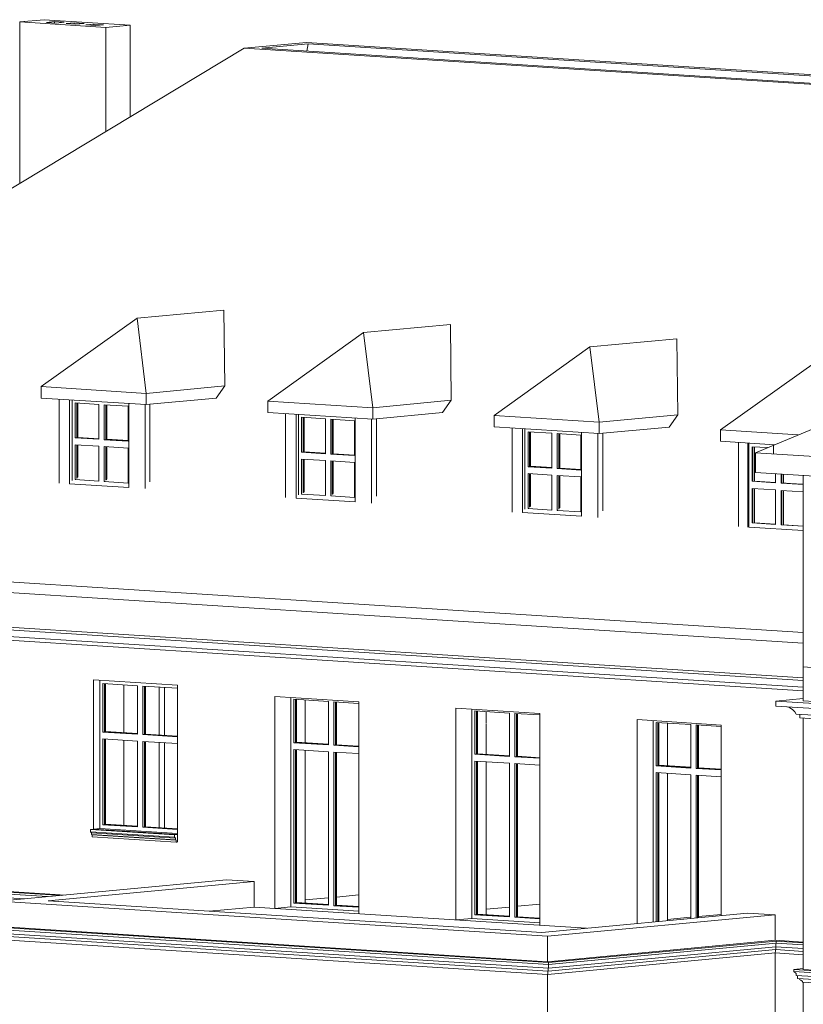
# Model space of a CAD drawing. Header units: millimetres. Extents: x -784 to 360321, y -10607 to 16514.
# Tile 46 of 95: x 235281 to 244497, y 1594 to 13181. Entities that reach past the tile are written whole.
import ezdxf

# ---------------------------------------------------------------- set-up
doc = ezdxf.new("R2010")
doc.units = ezdxf.units.MM
for name, color, linetype, lineweight in [('A-AREA', 7, 'Continuous', 5), ('A-GENM', 7, 'Continuous', 5), ('A-ROOF-PATT', 7, 'Continuous', 5)]:
    doc.layers.add(name, color=color, linetype=linetype, lineweight=lineweight)
for name, color, linetype, lineweight, true_color in [('A-FLOR', 7, 'Continuous', 18, 0x7f7f7f), ('A-GLAZ', 7, 'Continuous', 18, 0x7f7f7f), ('A-ROOF', 7, 'Continuous', 18, 0x7f7f7f), ('A-WALL', 7, 'Continuous', 18, 0x7f7f7f)]:
    doc.layers.add(name, color=color, linetype=linetype, lineweight=lineweight, true_color=true_color)

# ---------------------------------------------------------------- blocks, each defined once
blk = doc.blocks.new('Aluprof_MB-45_I_Alu_Window-FIX-4-panel_ENG_R-00495 - 1230 x 1480-V217-_3D_ Kopia 1')
at = {"layer": 'A-GLAZ', "lineweight": 9}
for p, q in [((9372, 5407), (9372, 3664)), ((9372, 3664), (9372, 5407)), ((9408, 4798), (9408, 5369)), ((9408, 5369), (9815, 5343)), ((9427, 4800), (9427, 5368)), ((9815, 5343), (9815, 4772)), ((9878, 5339), (10287, 5313)), ((9878, 4768), (9878, 5339)), ((9897, 5338), (9897, 4770)), ((9408, 4798), (9427, 4800)), ((9815, 4772), (9408, 4798)), ((9427, 4800), (9816, 4775)), ((9878, 4768), (9897, 4770)), ((10287, 4742), (9878, 4768)), ((9897, 4770), (10287, 4745)), ((9408, 4718), (9815, 4692)), ((9408, 3708), (9408, 4718)), ((9427, 3710), (9427, 4716)), ((9815, 4692), (9815, 3682)), ((9878, 4688), (10287, 4662)), ((9878, 3678), (9878, 4688)), ((9897, 4686), (9897, 3680)), ((9408, 3708), (9427, 3710)), ((9815, 3682), (9408, 3708)), ((9816, 3685), (9427, 3710)), ((9372, 3664), (10287, 3605)), ((10287, 3605), (9372, 3664)), ((9897, 3680), (9878, 3678)), ((10287, 3652), (9878, 3678)), ((10287, 3655), (9897, 3680))]:
    blk.add_line(p, q, dxfattribs=at)
at = {"layer": 'A-GLAZ', "color": 252, "lineweight": 9, "true_color": 0x929292}
for p, q in [((9433, 5368), (9433, 4803)), ((9439, 4804), (9439, 5367)), ((9903, 4773), (9903, 5333)), ((9909, 5337), (9909, 4774)), ((9433, 4803), (9439, 4804)), ((9816, 4779), (9433, 4803)), ((9439, 4804), (9816, 4780)), ((9903, 4773), (9909, 4774)), ((10287, 4749), (9903, 4773)), ((9909, 4774), (10287, 4750)), ((9433, 4716), (9433, 4698)), ((9433, 4694), (9433, 3713)), ((9439, 3714), (9439, 4716)), ((9903, 3683), (9903, 4686)), ((9909, 4686), (9909, 3684)), ((9433, 3713), (9439, 3714)), ((9433, 3713), (9816, 3689)), ((9816, 3690), (9439, 3714)), ((9909, 3684), (9903, 3683)), ((9903, 3683), (10287, 3659)), ((10287, 3660), (9909, 3684))]:
    blk.add_line(p, q, dxfattribs=at)
blk = doc.blocks.new('Aluprof_MB-45_I_Alu_Window-FIX-4-panel_ENG_R-00495 - 1230 x 1483-1593343-_3D_ Kopia 1')
at = {"layer": 'A-GLAZ', "lineweight": 9}
for p, q in [((15878, 4932), (15878, 2563)), ((15878, 2563), (15878, 4932)), ((15914, 4401), (15914, 4912)), ((15914, 4912), (16321, 4886)), ((15933, 4403), (15933, 4911)), ((16321, 4886), (16321, 4375)), ((16384, 4882), (16678, 4864)), ((16384, 4371), (16384, 4882)), ((16403, 4881), (16403, 4373)), ((15914, 4401), (15933, 4403)), ((15933, 4403), (16322, 4378)), ((16321, 4375), (15914, 4401)), ((15914, 4321), (16321, 4295)), ((15914, 2566), (15914, 4321)), ((15933, 2568), (15933, 4319)), ((16321, 4295), (16321, 2605)), ((16384, 4371), (16403, 4373)), ((16678, 4353), (16384, 4371)), ((16384, 4291), (16678, 4272)), ((16384, 2610), (16384, 4291)), ((16403, 4373), (16678, 4356)), ((16403, 4289), (16403, 2612))]:
    blk.add_line(p, q, dxfattribs=at)
at = {"layer": 'A-GLAZ', "color": 252, "lineweight": 9, "true_color": 0x929292}
for p, q in [((15939, 4906), (15939, 4406)), ((15945, 4899), (15945, 4910)), ((15945, 4407), (15945, 4896)), ((16409, 4376), (16409, 4878)), ((16415, 4880), (16415, 4377)), ((15939, 4406), (15945, 4407)), ((16322, 4382), (15939, 4406)), ((15945, 4407), (16322, 4383)), ((15939, 4319), (15939, 2569)), ((15945, 2569), (15945, 4319)), ((16409, 4376), (16415, 4377)), ((16678, 4359), (16409, 4376)), ((16409, 2613), (16409, 4289)), ((16415, 4377), (16678, 4360)), ((16415, 4289), (16415, 2613))]:
    blk.add_line(p, q, dxfattribs=at)
blk = doc.blocks.new('Aluprof_MB-45_I_Alu_Window-FIX-4-panel_ENG_R-00495 - 1230 x 1483-V218-_3D_ Kopia 1')
at = {"layer": 'A-GLAZ', "lineweight": 9}
for p, q in [((13747, 5068), (13747, 2605)), ((13747, 2605), (13747, 5068)), ((13784, 4537), (13784, 5048)), ((13784, 5048), (14191, 5022)), ((13803, 4539), (13803, 5047)), ((14191, 5022), (14191, 4511)), ((14253, 5018), (14548, 5000)), ((14253, 4507), (14253, 5018)), ((14272, 5017), (14272, 4509)), ((13784, 4537), (13803, 4539)), ((14191, 4511), (13784, 4537)), ((13803, 4539), (14191, 4514)), ((13784, 4457), (14191, 4431)), ((13784, 2649), (13784, 4457)), ((13803, 2651), (13803, 4455)), ((14191, 4431), (14191, 2624)), ((14253, 4507), (14272, 4509)), ((14548, 4489), (14253, 4507)), ((14253, 4427), (14548, 4408)), ((14253, 2620), (14253, 4427)), ((14272, 4509), (14548, 4492)), ((14272, 4425), (14272, 2621)), ((13747, 2605), (14548, 2554)), ((14548, 2554), (13747, 2605)), ((13784, 2649), (13803, 2651)), ((14191, 2624), (13784, 2649)), ((14191, 2627), (13803, 2651)), ((14272, 2621), (14253, 2620)), ((14548, 2601), (14253, 2620)), ((14548, 2604), (14272, 2621))]:
    blk.add_line(p, q, dxfattribs=at)
at = {"layer": 'A-GLAZ', "color": 252, "lineweight": 9, "true_color": 0x929292}
for p, q in [((13809, 5042), (13809, 4542)), ((13815, 4543), (13815, 5046)), ((14279, 4512), (14279, 5014)), ((14284, 5016), (14284, 4513)), ((13809, 4542), (13815, 4543)), ((14192, 4518), (13809, 4542)), ((13815, 4543), (14192, 4519)), ((13809, 4455), (13809, 2654)), ((13815, 2655), (13815, 4455)), ((14279, 4512), (14284, 4513)), ((14548, 4495), (14279, 4512)), ((14279, 2625), (14279, 4425)), ((14284, 4513), (14548, 4496)), ((14284, 4425), (14284, 2625)), ((13809, 2654), (13815, 2655)), ((13809, 2654), (14191, 2630)), ((14191, 2631), (13815, 2655)), ((14284, 2625), (14279, 2625)), ((14279, 2625), (14548, 2607)), ((14548, 2608), (14284, 2625))]:
    blk.add_line(p, q, dxfattribs=at)
blk = doc.blocks.new('Aluprof_MB-45_I_Alu_Window-FIX-4-panel_ENG_R-00495 - 1230 x 1483-V219-_3D_ Kopia 1')
at = {"layer": 'A-GLAZ', "lineweight": 9}
for p, q in [((11617, 5204), (11617, 2741)), ((11617, 2741), (11617, 5204)), ((11653, 4673), (11653, 5184)), ((11653, 5184), (12060, 5158)), ((11672, 4675), (11672, 5183)), ((12060, 5158), (12060, 4647)), ((12123, 5154), (12416, 5136)), ((12123, 4643), (12123, 5154)), ((12142, 5153), (12142, 4645)), ((11653, 4673), (11672, 4675)), ((12060, 4647), (11653, 4673)), ((11672, 4675), (12061, 4650)), ((12123, 4643), (12142, 4645)), ((12416, 4625), (12123, 4643)), ((12142, 4645), (12416, 4628)), ((11653, 4592), (12060, 4566)), ((11653, 2785), (11653, 4592)), ((11672, 2787), (11672, 4591)), ((12060, 4566), (12060, 2759)), ((12123, 4562), (12416, 4544)), ((12123, 2755), (12123, 4562)), ((12142, 4561), (12142, 2757)), ((11653, 2785), (11672, 2787)), ((12060, 2759), (11653, 2785)), ((12060, 2762), (11672, 2787)), ((11617, 2741), (12417, 2690)), ((12417, 2690), (11617, 2741)), ((12142, 2757), (12123, 2755)), ((12417, 2737), (12123, 2755)), ((12417, 2740), (12142, 2757))]:
    blk.add_line(p, q, dxfattribs=at)
at = {"layer": 'A-GLAZ', "color": 252, "lineweight": 9, "true_color": 0x929292}
for p, q in [((11678, 5178), (11678, 4678)), ((11684, 4679), (11684, 5182)), ((12148, 4648), (12148, 5150)), ((12154, 5152), (12154, 4649)), ((11678, 4678), (11684, 4679)), ((12061, 4654), (11678, 4678)), ((11684, 4679), (12061, 4655)), ((12148, 4648), (12154, 4649)), ((12416, 4631), (12148, 4648)), ((12154, 4649), (12416, 4632)), ((11678, 4591), (11678, 2790)), ((11684, 2791), (11684, 4590)), ((12148, 2760), (12148, 4561)), ((12154, 4561), (12154, 4499)), ((12154, 4494), (12154, 2761)), ((11678, 2790), (11684, 2791)), ((11678, 2790), (12061, 2766)), ((12061, 2767), (11684, 2791)), ((12154, 2761), (12148, 2760)), ((12148, 2760), (12417, 2743)), ((12417, 2744), (12154, 2761))]:
    blk.add_line(p, q, dxfattribs=at)
blk = doc.blocks.new('Aluprof_MB-45_I_Alu_Window-FIX-4-panel_ENG_R-00495 - 1230 x 1484-1595857-_3D_ Kopia 1')
at = {"layer": 'A-GLAZ', "lineweight": 9}
for p, q in [((14372, 8366), (14372, 7420)), ((14372, 7420), (14372, 8366)), ((14408, 7921), (14408, 8332)), ((14408, 8332), (14688, 8314)), ((14427, 7922), (14427, 8331)), ((14688, 8314), (14688, 7903)), ((14750, 8310), (15030, 8292)), ((14750, 7899), (14750, 8310)), ((14769, 8309), (14769, 7901)), ((15030, 8292), (15030, 7881)), ((14408, 7921), (14427, 7922)), ((14688, 7903), (14408, 7921)), ((14427, 7922), (14688, 7906)), ((14750, 7899), (14769, 7901)), ((15030, 7881), (14750, 7899)), ((14769, 7901), (15030, 7884)), ((14408, 7840), (14688, 7822)), ((14408, 7429), (14408, 7840)), ((14427, 7444), (14427, 7839)), ((14688, 7822), (14688, 7411)), ((14750, 7818), (15030, 7800)), ((14750, 7407), (14750, 7818)), ((14769, 7817), (14769, 7422)), ((15030, 7800), (15030, 7389)), ((14408, 7429), (14416, 7429)), ((14688, 7411), (14408, 7429)), ((14759, 7408), (14750, 7407)), ((15030, 7389), (14750, 7407))]:
    blk.add_line(p, q, dxfattribs=at)
at = {"layer": 'A-GLAZ', "color": 252, "lineweight": 9, "true_color": 0x929292}
for p, q in [((14433, 8330), (14433, 7926)), ((14439, 7926), (14439, 8330)), ((14776, 7904), (14776, 8308)), ((14781, 8308), (14781, 7904)), ((14433, 7926), (14439, 7926)), ((14689, 7909), (14433, 7926)), ((14439, 7926), (14689, 7910)), ((14776, 7904), (14781, 7904)), ((15031, 7887), (14776, 7904)), ((14781, 7904), (15031, 7888)), ((14433, 7838), (14433, 7450)), ((14439, 7458), (14439, 7838)), ((14776, 7428), (14776, 7816)), ((14781, 7816), (14781, 7436))]:
    blk.add_line(p, q, dxfattribs=at)
blk = doc.blocks.new('Aluprof_MB-45_I_Alu_Window-FIX-4-panel_ENG_R-00495 - 1230 x 1484-V220-_3D_ Kopia 1')
at = {"layer": 'A-GLAZ', "lineweight": 9}
for p, q in [((11709, 8536), (11709, 7590)), ((11709, 7590), (11709, 8536)), ((11745, 8090), (11745, 8502)), ((11745, 8502), (12025, 8484)), ((11764, 8092), (11764, 8500)), ((12025, 8484), (12025, 8073)), ((12087, 8480), (12367, 8462)), ((12087, 8069), (12087, 8480)), ((12106, 8479), (12106, 8070)), ((12367, 8462), (12367, 8051)), ((11745, 8090), (11764, 8092)), ((12025, 8073), (11745, 8090)), ((11745, 8010), (12025, 7992)), ((11745, 7598), (11745, 8010)), ((11764, 8092), (12025, 8076)), ((11764, 7614), (11764, 8008)), ((12087, 8069), (12106, 8070)), ((12367, 8051), (12087, 8069)), ((12106, 8070), (12367, 8054)), ((12025, 7992), (12025, 7581)), ((12087, 7988), (12367, 7970)), ((12087, 7577), (12087, 7988)), ((12106, 7987), (12106, 7592)), ((12367, 7970), (12367, 7559)), ((11745, 7598), (11753, 7599)), ((12025, 7581), (11745, 7598)), ((12096, 7577), (12087, 7577)), ((12367, 7559), (12087, 7577))]:
    blk.add_line(p, q, dxfattribs=at)
at = {"layer": 'A-GLAZ', "color": 252, "lineweight": 9, "true_color": 0x929292}
for p, q in [((11770, 8500), (11770, 8095)), ((11776, 8096), (11776, 8500)), ((12112, 8472), (12112, 8478)), ((12112, 8074), (12112, 8471)), ((12118, 8478), (12118, 8074)), ((11770, 8095), (11776, 8096)), ((12026, 8079), (11770, 8095)), ((11770, 8008), (11770, 7619)), ((11776, 8096), (12026, 8080)), ((11776, 7627), (11776, 8008)), ((12112, 8074), (12118, 8074)), ((12368, 8057), (12112, 8074)), ((12118, 8074), (12368, 8058)), ((12112, 7598), (12112, 7986)), ((12118, 7986), (12118, 7606))]:
    blk.add_line(p, q, dxfattribs=at)
blk = doc.blocks.new('Aluprof_MB-45_I_Alu_Window-FIX-4-panel_ENG_R-00495 - 1230 x 1484-V221-_3D_ Kopia 1')
at = {"layer": 'A-GLAZ', "lineweight": 9}
for p, q in [((16995, 8199), (16995, 7210)), ((17006, 8198), (17006, 7211)), ((17006, 7211), (17006, 8198)), ((17045, 8156), (17045, 7751)), ((17045, 8156), (17225, 8145)), ((17051, 7751), (17051, 8156)), ((17320, 7838), (17320, 7733)), ((17387, 7729), (17387, 7833)), ((17393, 7833), (17393, 7730)), ((17045, 7751), (17051, 7751)), ((17320, 7733), (17045, 7751)), ((17045, 7664), (17045, 7259)), ((17045, 7664), (17320, 7647)), ((17051, 7751), (17320, 7734)), ((17051, 7259), (17051, 7664)), ((17387, 7729), (17393, 7730)), ((17645, 7713), (17387, 7729)), ((17393, 7730), (17645, 7713)), ((17320, 7647), (17320, 7241)), ((17387, 7237), (17387, 7642)), ((17387, 7642), (17645, 7626)), ((17393, 7642), (17393, 7238)), ((17006, 7211), (17645, 7171)), ((17645, 7171), (17006, 7211)), ((17051, 7259), (17045, 7259)), ((17045, 7259), (17320, 7241)), ((17320, 7242), (17051, 7259)), ((17393, 7238), (17387, 7237)), ((17387, 7237), (17645, 7221)), ((17645, 7221), (17393, 7238))]:
    blk.add_line(p, q, dxfattribs=at)
at = {"layer": 'A-GLAZ', "color": 252, "lineweight": 9, "true_color": 0x929292}
for p, q in [((17052, 8153), (17052, 7750)), ((17071, 8154), (17071, 7751)), ((17394, 7729), (17394, 7833)), ((17413, 7832), (17413, 7729)), ((17052, 7661), (17052, 7258)), ((17071, 7751), (17320, 7735)), ((17071, 7662), (17071, 7259)), ((17413, 7729), (17645, 7714)), ((17394, 7235), (17394, 7639)), ((17413, 7641), (17413, 7237)), ((17071, 7259), (17320, 7243)), ((17413, 7237), (17645, 7222))]:
    blk.add_line(p, q, dxfattribs=at)
blk = doc.blocks.new('Modele ogólne 8 - Modele ogólne 8-1841655-_3D_ Kopia 1')
at = {"layer": 'A-GENM'}
for p, q in [((17645, 5404), (1619, 6427)), ((17645, 5327), (1858, 6334)), ((17645, 5285), (1900, 6289)), ((17322, 5163), (17645, 5193)), ((17322, 5103), (17322, 5163)), ((22046, 4861), (17322, 5163)), ((22046, 4801), (17322, 5103)), ((17645, 5165), (22014, 4886)), ((17561, 5010), (22023, 4725)), ((17603, 4965), (17603, 5007)), ((17603, 4965), (22018, 4684))]:
    blk.add_line(p, q, dxfattribs=at)
blk.add_polyline3d([(17561, 5010, 0), (17545, 5038, 0), (17520, 5064, 0), (17488, 5084, 0), (17463, 5095, 0)], dxfattribs=at)
blk = doc.blocks.new('Modele ogólne 9 - Modele ogólne 9-1844056-_3D_ Kopia 1')
at = {"layer": 'A-GENM'}
for p, q in [((8916, 2876), (1830, 3328)), ((1830, 3303), (8758, 2861)), ((1861, 3258), (8488, 2835)), ((1942, 3328), (8967, 2880)), ((14650, 2087), (8073, 2507)), ((8073, 2482), (14650, 2062)), ((8104, 2437), (14647, 2020)), ((8186, 2508), (14639, 2096)), ((8119, 2403), (14645, 1986)), ((8177, 2358), (14639, 1946)), ((14639, 2096), (17315, 2348)), ((17326, 2339), (14650, 2087)), ((17315, 2348), (17645, 2327)), ((17645, 2319), (17326, 2339)), ((17326, 2339), (17326, 2314)), ((14645, 1986), (17322, 2238)), ((14647, 2020), (17323, 2272)), ((14650, 2062), (17326, 2314)), ((17322, 2271), (17322, 2238)), ((17322, 2238), (17645, 2217)), ((17323, 2272), (17645, 2251)), ((17326, 2314), (17645, 2294)), ((14640, 1946), (17316, 2198)), ((14650, 2087), (14650, 2062)), ((17316, 2198), (17645, 2177)), ((14645, 2020), (14645, 1986)), ((17533, 2004), (17645, 2014)), ((21100, 1776), (17533, 2004)), ((17533, 2004), (17533, 1979)), ((17533, 1979), (21134, 1749)), ((17563, 1934), (21171, 1704)), ((17578, 1933), (17578, 1899)), ((17578, 1899), (21187, 1669)), ((17636, 1855), (21196, 1628))]:
    blk.add_line(p, q, dxfattribs=at)
for points in [[(17318, 2221, 0), (17317, 2218, 0), (17317, 2214, 0), (17316, 2209, 0), (17316, 2204, 0), (17316, 2198, 0)], [(17320, 2233, 0), (17319, 2228, 0), (17319, 2224, 0), (17318, 2221, 0)], [(17326, 2314, 0), (17325, 2308, 0), (17324, 2301, 0), (17323, 2292, 0), (17323, 2282, 0), (17323, 2272, 0)], [(14643, 1982, 0), (14643, 1976, 0), (14642, 1972, 0), (14642, 1969, 0)], [(14650, 2062, 0), (14649, 2057, 0), (14648, 2049, 0), (14647, 2040, 0), (14647, 2030, 0), (14647, 2020, 0)], [(17533, 1979, 0), (17544, 1972, 0), (17553, 1964, 0), (17560, 1955, 0), (17563, 1945, 0), (17563, 1934, 0)], [(14642, 1969, 0), (14641, 1966, 0), (14640, 1962, 0), (14640, 1957, 0), (14640, 1952, 0), (14640, 1946, 0)], [(17597, 1893, 0), (17602, 1888, 0), (17608, 1883, 0), (17615, 1880, 0)], [(17615, 1880, 0), (17622, 1876, 0), (17628, 1872, 0), (17633, 1867, 0), (17636, 1861, 0), (17636, 1855, 0)]]:
    blk.add_polyline3d(points, dxfattribs=at)
blk = doc.blocks.new('Modele ogólne 13 - Modele ogólne 13-1847715-_3D_ Kopia 1')
at = {"layer": 'A-GENM'}
for p, q in [((9261, 3653), (9299, 3657)), ((9261, 3623), (9261, 3653)), ((10249, 3590), (9261, 3653)), ((9275, 3614), (9261, 3623)), ((10249, 3560), (9261, 3623)), ((9275, 3594), (9275, 3614)), ((10263, 3551), (9275, 3614)), ((9281, 3588), (9275, 3594)), ((10263, 3531), (9275, 3594)), ((10287, 3594), (9299, 3657)), ((10287, 3594), (10249, 3590)), ((10287, 3510), (10287, 3594)), ((9282, 3565), (9281, 3588)), ((10269, 3525), (9281, 3588)), ((10270, 3502), (9282, 3565)), ((10249, 3590), (10249, 3560)), ((10249, 3560), (10263, 3551)), ((10263, 3551), (10263, 3531)), ((10263, 3531), (10269, 3525)), ((10269, 3525), (10270, 3502)), ((10270, 3502), (10283, 3504)), ((10283, 3504), (10275, 3504)), ((10281, 3510), (10287, 3510))]:
    blk.add_line(p, q, dxfattribs=at)
blk.add_polyline3d([(10283, 3504, 0), (10283, 3505, 0), (10284, 3507, 0), (10284, 3508, 0), (10285, 3509, 0), (10286, 3510, 0), (10287, 3510, 0)], dxfattribs=at)

msp = doc.modelspace()

# ---------------------------------------------------------------- hatches: boundary and pattern name
at = {"layer": 'A-ROOF-PATT', "true_color": 0x808080}
h = msp.add_hatch(dxfattribs=at)
h.set_pattern_fill('FP_14', color=8, style=0, pattern_type=2)
h.set_pattern_definition([(90, (144591.75, 107463.77), (-474.069, -139.72), [])])
h.paths.add_polyline_path([(248920, 7767), (248480, 9979), (243934, 8085), (248735, 7779)])

# ---------------------------------------------------------------- linework, layer by layer
at = {"layer": 'A-AREA'}
for p, q in [((237510, 2689), (238037, 2739)), ((238037, 2739), (241947, 2489))]:
    msp.add_line(p, q, dxfattribs=at)
at = {"layer": 'A-FLOR', "lineweight": 9}
for p, q in [((244497, 5437), (228223, 6475)), ((238037, 2739), (237510, 2689)), ((241947, 2489), (238037, 2739))]:
    msp.add_line(p, q, dxfattribs=at)
at = {"layer": 'A-ROOF', "lineweight": 9}
for p, q in [((238653, 12913), (237922, 12845)), ((238130, 12846), (238673, 12897)), ((252871, 12006), (238653, 12913)), ((238673, 12897), (238657, 12812)), ((238673, 12897), (252663, 12005)), ((237922, 12845), (228223, 7008)), ((237922, 12845), (252140, 11938)), ((252120, 11954), (238130, 12846)), ((228223, 7008), (244497, 5969)), ((244497, 5846), (228223, 6884))]:
    msp.add_line(p, q, dxfattribs=at)
at = {"layer": 'A-ROOF', "color": 7, "lineweight": 5}
for p, q in [((248480, 9979), (243934, 8085)), ((237683, 9765), (236661, 9669)), ((237694, 8871), (237683, 9765)), ((235534, 8863), (236661, 9669)), ((236661, 9669), (236769, 8784)), ((240346, 9596), (239324, 9499)), ((240357, 8702), (240346, 9596)), ((238198, 8693), (239324, 9499)), ((239324, 9499), (239433, 8615)), ((243009, 9426), (241987, 9330)), ((243020, 8532), (243009, 9426)), ((240861, 8524), (241987, 9330)), ((241987, 9330), (242096, 8445)), ((243524, 8354), (244650, 9160)), ((235534, 8729), (235534, 8863)), ((235534, 8863), (236769, 8784)), ((236769, 8784), (237694, 8871)), ((237592, 8728), (237694, 8871)), ((236769, 8651), (235534, 8729)), ((236769, 8784), (236769, 8651)), ((237592, 8728), (236769, 8651)), ((238198, 8559), (238198, 8693)), ((238198, 8693), (239433, 8615)), ((239433, 8615), (240357, 8702)), ((240255, 8558), (240357, 8702)), ((239433, 8615), (239433, 8481)), ((239433, 8481), (238198, 8559)), ((240255, 8558), (239433, 8481)), ((240861, 8390), (240861, 8524)), ((240861, 8524), (242096, 8445)), ((242096, 8445), (243020, 8532)), ((242918, 8388), (243020, 8532)), ((242096, 8311), (240861, 8390)), ((242096, 8445), (242096, 8311)), ((242918, 8388), (242096, 8311)), ((243524, 8220), (243524, 8354)), ((243524, 8354), (244438, 8295)), ((244159, 8179), (243524, 8220)), ((243934, 8085), (248920, 7767)), ((243934, 7853), (243934, 8085)), ((248920, 7535), (243934, 7853))]:
    msp.add_line(p, q, dxfattribs=at)
at = {"layer": 'A-WALL', "lineweight": 9}
for p, q in [((235569, 13181), (235283, 13155)), ((235283, 13155), (236294, 13090)), ((235283, 11256), (235283, 13155)), ((236580, 13117), (235569, 13181)), ((235594, 13150), (235689, 13159)), ((235710, 13142), (235594, 13150)), ((235689, 13159), (235805, 13151)), ((235689, 13159), (235689, 13144)), ((235805, 13151), (235710, 13142)), ((235826, 13135), (235921, 13144)), ((235941, 13128), (235826, 13135)), ((235921, 13144), (236037, 13137)), ((235921, 13129), (235921, 13144)), ((236037, 13137), (235941, 13128)), ((236057, 13120), (236153, 13129)), ((236173, 13113), (236057, 13120)), ((236153, 13129), (236268, 13122)), ((236153, 13114), (236153, 13129)), ((236268, 13122), (236173, 13113)), ((236294, 13090), (236580, 13117)), ((236580, 12037), (236580, 13117)), ((236294, 13090), (236294, 11865)), ((235745, 8716), (235745, 7727)), ((235868, 7721), (235868, 8708)), ((236563, 8664), (236563, 7677)), ((236756, 7663), (236756, 8651)), ((236813, 8655), (236813, 7743)), ((238408, 8546), (238408, 7557)), ((238531, 7551), (238531, 8538)), ((239226, 8494), (239226, 7507)), ((239419, 7493), (239419, 8482)), ((239476, 8485), (239476, 7573)), ((241071, 8376), (241071, 7387)), ((241194, 7381), (241194, 8368)), ((241889, 8324), (241889, 7337)), ((242082, 7323), (242082, 8312)), ((242139, 8315), (242139, 7403)), ((243734, 8206), (243734, 7217)), ((243857, 7211), (243857, 8198)), ((236563, 7677), (235868, 7721)), ((239226, 7507), (238531, 7551)), ((241889, 7337), (241194, 7381)), ((244497, 7171), (243857, 7211)), ((236150, 3657), (236150, 5411)), ((236150, 5411), (237138, 5348)), ((237138, 5348), (237138, 3594)), ((238281, 2723), (238281, 5216)), ((238281, 5216), (239269, 5153)), ((239269, 5153), (239269, 2660)), ((240411, 2587), (240411, 5080)), ((240411, 5080), (241399, 5017)), ((241399, 5017), (241399, 2524)), ((242542, 2545), (242542, 4944)), ((242542, 4944), (243530, 4881)), ((243530, 4881), (243530, 2638)), ((236150, 3657), (236223, 3664)), ((237138, 3594), (236150, 3657)), ((235037, 2807), (237713, 3059)), ((238037, 3038), (235615, 2810)), ((238037, 3038), (237713, 3059)), ((238037, 2739), (238037, 3038)), ((241490, 2395), (235037, 2807)), ((235615, 2810), (241420, 2440)), ((238468, 2741), (238281, 2723)), ((241420, 2440), (243842, 2668)), ((244166, 2647), (243842, 2668)), ((240599, 2605), (240411, 2587)), ((244166, 2647), (241490, 2395)), ((244166, 2348), (244166, 2647)), ((241490, 2096), (241490, 2395)), ((244166, -762), (244166, 2197)), ((241490, -546), (241490, 1946))]:
    msp.add_line(p, q, dxfattribs=at)
at = {"layer": 'A-WALL', "color": 7, "lineweight": 5}
for p, q in [((244497, 7817), (244497, 5165)), ((244497, 5564), (247891, 5347)), ((244497, 4963), (244497, 2005)), ((244497, 2005), (247891, 1788)), ((244497, -783), (244497, 1854))]:
    msp.add_line(p, q, dxfattribs=at)
at = {"layer": 'A-WALL', "color": 252, "lineweight": 9, "true_color": 0x929292}
for p, q in [((236506, 5353), (236506, 4789)), ((236919, 5327), (236919, 4763)), ((236983, 5323), (236983, 4759)), ((238637, 5176), (238637, 4671)), ((240767, 5040), (240767, 4901)), ((240767, 4896), (240767, 4535)), ((242898, 4904), (242898, 4400)), ((236506, 4702), (236506, 3705)), ((236919, 4676), (236919, 3673)), ((236983, 4671), (236983, 3669)), ((238637, 4584), (238637, 2784)), ((240767, 4448), (240767, 2648)), ((242898, 4312), (242898, 2579)), ((238637, 2822), (238912, 2848)), ((239005, 2857), (239269, 2882)), ((240767, 2713), (241041, 2739)), ((241135, 2748), (241399, 2773)), ((242898, 2592), (243168, 2618)), ((243266, 2627), (243530, 2652))]:
    msp.add_line(p, q, dxfattribs=at)

# ---------------------------------------------------------------- block references
at = {"layer": 'A-GENM'}
for name in ['Modele ogólne 8 - Modele ogólne 8-1841655-_3D_ Kopia 1', 'Modele ogólne 13 - Modele ogólne 13-1847715-_3D_ Kopia 1', 'Modele ogólne 9 - Modele ogólne 9-1844056-_3D_ Kopia 1']:
    msp.add_blockref(name, (226851, 0), dxfattribs=at)
at = {"layer": 'A-GLAZ', "color": 252, "lineweight": 9, "true_color": 0x929292}
for name, p in [('Aluprof_MB-45_I_Alu_Window-FIX-4-panel_ENG_R-00495 - 1230 x 1484-1595857-_3D_ Kopia 1', (221525, 340)), ('Aluprof_MB-45_I_Alu_Window-FIX-4-panel_ENG_R-00495 - 1230 x 1484-V220-_3D_ Kopia 1', (226851, 0)), ('Aluprof_MB-45_I_Alu_Window-FIX-4-panel_ENG_R-00495 - 1230 x 1484-1595857-_3D_ Kopia 1', (226851, 0)), ('Aluprof_MB-45_I_Alu_Window-FIX-4-panel_ENG_R-00495 - 1230 x 1480-V217-_3D_ Kopia 1', (226851, 0)), ('Aluprof_MB-45_I_Alu_Window-FIX-4-panel_ENG_R-00495 - 1230 x 1483-V219-_3D_ Kopia 1', (226851, 0)), ('Aluprof_MB-45_I_Alu_Window-FIX-4-panel_ENG_R-00495 - 1230 x 1483-V218-_3D_ Kopia 1', (226851, 0)), ('Aluprof_MB-45_I_Alu_Window-FIX-4-panel_ENG_R-00495 - 1230 x 1483-1593343-_3D_ Kopia 1', (226851, 0))]:
    msp.add_blockref(name, p, dxfattribs=at)
at = {"layer": 'A-GLAZ', "lineweight": 9}
msp.add_blockref('Aluprof_MB-45_I_Alu_Window-FIX-4-panel_ENG_R-00495 - 1230 x 1484-V221-_3D_ Kopia 1', (226851, 0), dxfattribs=at)

doc.saveas('drawing.dxf')
